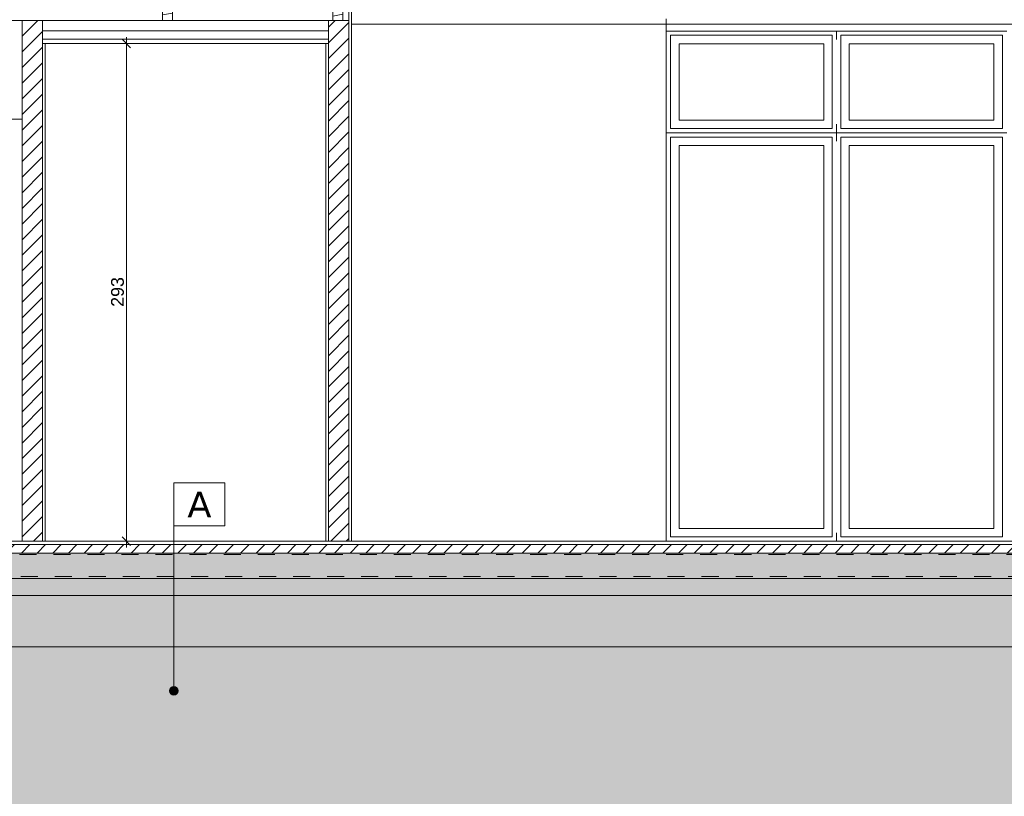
# Model space of a CAD drawing. Extents: x 5465377 to 5465550, y 5925276 to 5925338.
# Tile 170 of 182: x 5465459.84 to 5465465.62, y 5925328.68 to 5925333.24. Entities that reach past the tile are written whole.
import ezdxf

# ---------------------------------------------------------------- set-up
doc = ezdxf.new("R2010")
doc.units = 0
doc.header["$MEASUREMENT"] = 0
doc.linetypes.add('Dashed_line (2)', pattern=[0.0375, 0.025, -0.0125])
for name, color, linetype, lineweight in [('0_Nr_Pióra__141', 7, 'Continuous', 0), ('0_Nr_pióra__141_Nr_Pióra__141', 7, 'Continuous', 0), ('0_Nr_pióra__141_Nr_Pióra__142', 7, 'Continuous', 18), ('0_Nr_Pióra__142', 7, 'Continuous', 18), ('_1_Nr_pióra__1_Nr_Pióra__142', 7, 'Continuous', 18), ('_______wymiarowanie_Nr_Pióra__201', 150, 'Continuous', 0), ('_ARCH_Projekt_Nr_pióra__141_Nr_Pióra__1', 7, 'Continuous', 13), ('_ARCH_Projekt_Nr_pióra__141_Nr_Pióra__141', 7, 'Continuous', 0), ('_ARCH_Sciany_Nr_Pióra__1', 7, 'Continuous', 13), ('_ARCH_Sciany_Nr_Pióra__141', 7, 'Continuous', 0), ('_ARCH_Sciany_Nr_Pióra__142', 7, 'Continuous', 18), ('tabelki_Nr_pióra__1_Nr_pióra__141_Nr_Pióra__141', 7, 'Continuous', 0), ('tabelki_Nr_pióra__7_Nr_pióra__7_Nr_Pióra__7', 7, 'Continuous', 35)]:
    doc.layers.add(name, color=color, linetype=linetype, lineweight=lineweight)
doc.layers.add('_______wymiarowanie', color=7, linetype='Continuous')
doc.styles.add('GENERATED_STYLE_4', font='arial.ttf')
doc.styles.add('GENERATED_STYLE_5', font='txt')
doc.styles.add('GENERATED_STYLE_6', font='verdana.ttf')
doc.dimstyles.new('GENERATED_STYLE__2', dxfattribs={"dimtxt": 0.075, "dimasz": 0.0475, "dimexe": 0.18, "dimexo": 0, "dimgap": 0.09, "dimtad": 1, "dimdec": 0, "dimlfac": 100, "dimzin": 0, "dimdsep": 46, "dimtxsty": 'GENERATED_STYLE_5', "dimblk": 'ARROWHEAD_6', "dimblk1": 'ARROWHEAD_6', "dimblk2": 'ARROWHEAD_6', "dimcen": 0.09, "dimclrd": 256, "dimclre": 256, "dimclrt": 256, "dimazin": 0, "dimtfac": 1, "dimtdec": 4, "dimtmove": 0, "dimatfit": 3, "dimfxl": 0, "dimtolj": 1, "dimtzin": 0, "dimarcsym": 0})
pattern_1 = [(45, (5464021.33072, 5925651.47357), (-0.045961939, 0.045961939), [])]
pattern_2 = [(10, (5464021.330723, 5925651.47357), (-0.0078141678, 0.0443163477), [])]

# ---------------------------------------------------------------- blocks, each defined once
blk = doc.blocks.new('Linia_8280', base_point=(5465460.7415, 5925330.2725))
at = {"layer": '0_Nr_pióra__141_Nr_Pióra__141', "linetype": 'Continuous'}
blk.add_hatch(color=256, dxfattribs=at).paths.add_polyline_path([(5465460.7665, 5925329.2973), (5465460.7646, 5925329.3068), (5465460.7592, 5925329.3149), (5465460.7511, 5925329.3203), (5465460.7415, 5925329.3223), (5465460.732, 5925329.3203), (5465460.7239, 5925329.3149), (5465460.7184, 5925329.3068), (5465460.7165, 5925329.2973), (5465460.7184, 5925329.2877), (5465460.7239, 5925329.2796), (5465460.732, 5925329.2742), (5465460.7415, 5925329.2723), (5465460.7511, 5925329.2742), (5465460.7592, 5925329.2796), (5465460.7646, 5925329.2877)], flags=0)
blk.add_line((5465460.7415, 5925330.2725), (5465460.7415, 5925329.3223), dxfattribs=at)
blk.add_circle((5465460.7415, 5925329.2973), 0.025, dxfattribs=at)
blk = doc.blocks.new('*D367', base_point=(5464021.3307, 5925651.4736))
at = {"layer": '_______wymiarowanie_Nr_Pióra__201', "linetype": 'Continuous'}
for p, q in [((5465460.4875, 5925333.0764), (5465460.4375, 5925333.1264)), ((5465460.4625, 5925333.1014), (5465460.4625, 5925333.1389)), ((5465460.5094, 5925333.1014), (5465460.4156, 5925333.1014)), ((5465460.4625, 5925330.1764), (5465460.4625, 5925333.1014)), ((5465460.5094, 5925330.1764), (5465460.4156, 5925330.1764)), ((5465460.4375, 5925330.2014), (5465460.4875, 5925330.1514)), ((5465460.4625, 5925330.1389), (5465460.4625, 5925330.1764))]:
    blk.add_line(p, q, dxfattribs=at)
at = {"layer": '_______wymiarowanie_Nr_Pióra__201', "insert": (5465460.3725, 5925331.5536), "char_height": 0.075, "attachment_point": 1, "rotation": 90, "style": 'GENERATED_STYLE_4'}
blk.add_mtext('{293}', dxfattribs=at)
blk = doc.blocks.new('ARROWHEAD_6')
at = {"linetype": 'Continuous'}
for p, q in [((0, 0), (-1, 0)), ((-0.5, -0.5), (0.5, 0.5))]:
    blk.add_line(p, q, dxfattribs=at)

msp = doc.modelspace()

# ---------------------------------------------------------------- hatches: boundary and pattern name
at = {"layer": '0_Nr_Pióra__141', "linetype": 'Continuous'}
h = msp.add_hatch(dxfattribs=at)
h.set_pattern_fill('grunt', color=256, style=0, pattern_type=2)
h.set_pattern_definition([(45, (5464021.33072, 5925651.47357), (-0.137885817, 0.137885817), []), (45, (5464021.28476, 5925651.51953), (-0.27577163, 0.27577163), []), (45, (5464021.2388, 5925651.5655), (-0.27577163, 0.27577163), []), (135, (5464021.19284, 5925651.611455), (0.045961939, 0.045961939), [0.194999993, -0.194999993])])
h.paths.add_polyline_path([(5465453.1251, 5925329.896), (5465453.8715, 5925327.7943), (5465454.3297, 5925327.775), (5465457.3924, 5925327.6465), (5465462.1565, 5925327.8638), (5465464.6254, 5925327.8638), (5465468.6679, 5925327.8116), (5465470.1893, 5925327.916), (5465470.9397, 5925328.0353), (5465471.5347, 5925328.1299), (5465472.5095, 5925329.896), (5465471.1297, 5925329.8957), (5465471.1297, 5925328.6777), (5465471.1397, 5925328.6767), (5465471.1397, 5925328.3767), (5465471.2347, 5925328.2767), (5465470.9397, 5925328.2767), (5465470.8397, 5925328.2767), (5465470.6397, 5925328.2767, -0.135964), (5465470.7397, 5925328.3767), (5465470.7397, 5925328.6767), (5465470.9397, 5925328.6767), (5465470.9397, 5925328.6864), (5465470.9397, 5925328.6877), (5465470.8497, 5925328.6877), (5465470.8497, 5925328.8077), (5465470.9397, 5925328.8077), (5465470.9397, 5925328.8147), (5465470.8497, 5925328.8147), (5465470.8497, 5925328.9347), (5465470.9397, 5925328.9347), (5465470.9397, 5925328.9417), (5465470.8497, 5925328.9417), (5465470.8497, 5925329.0617), (5465470.9397, 5925329.0617), (5465470.9397, 5925329.0697), (5465470.8497, 5925329.0697), (5465470.8497, 5925329.1897), (5465470.9397, 5925329.1897), (5465470.9397, 5925329.1967), (5465470.8497, 5925329.1967), (5465470.8497, 5925329.3167), (5465470.9397, 5925329.3167), (5465470.9397, 5925329.3247), (5465470.8497, 5925329.3247), (5465470.8497, 5925329.4447), (5465470.9397, 5925329.4447), (5465470.9397, 5925329.4527), (5465470.8497, 5925329.4527), (5465470.8497, 5925329.5564), (5465470.8353, 5925329.5564), (5465470.6397, 5925329.5564), (5465460.7415, 5925329.5564), (5465454.6297, 5925329.5564), (5465454.4342, 5925329.5564), (5465454.4198, 5925329.5564), (5465454.4198, 5925329.4527), (5465454.4198, 5925329.4447), (5465454.4198, 5925329.3167), (5465454.4198, 5925329.1967), (5465454.4198, 5925329.1897), (5465454.4198, 5925329.0697), (5465454.4198, 5925329.0617), (5465454.4198, 5925328.9417), (5465454.4198, 5925328.9347), (5465454.4198, 5925328.8147), (5465454.4198, 5925328.8077), (5465454.4198, 5925328.6877), (5465454.4198, 5925328.6767), (5465454.5298, 5925328.6767), (5465454.5298, 5925328.3767, -0.135964), (5465454.6298, 5925328.2767), (5465454.4298, 5925328.2767), (5465454.3297, 5925328.2767), (5465454.0298, 5925328.2767), (5465454.1298, 5925328.3767), (5465454.1298, 5925328.6767), (5465454.1398, 5925328.6777), (5465454.1397, 5925329.8957)], flags=0)
at = {"layer": '0_Nr_pióra__141_Nr_Pióra__141', "linetype": 'Continuous'}
h = msp.add_hatch(dxfattribs=at)
h.set_pattern_fill('BETON_ZBROJONY1', color=256, style=0, pattern_type=2)
h.set_pattern_definition([(135, (5664460.46517, 6139791.620276), (0.056568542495, 0.056568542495), []), (135, (5664460.43689, 6139791.59199), (0.056568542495, 0.056568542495), [0.06, -0.02])])
h.paths.add_polyline_path([(5465470.8497, 5925329.9564), (5465454.4198, 5925329.9564), (5465454.4198, 5925329.8564), (5465470.8498, 5925329.8564)], flags=0)
at = {"layer": '_ARCH_Projekt_Nr_pióra__141_Nr_Pióra__141', "linetype": 'Continuous'}
h = msp.add_hatch(dxfattribs=at)
h.set_pattern_fill('tynk_000', color=256, style=0, pattern_type=2)
h.set_pattern_definition([(45, (5664460.465171, 6139791.670276), (-0.0159099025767, 0.0159099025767), [0, -0.015, 0, -0.0225]), (110, (5664460.515171, 6139791.670276), (0.0211430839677, 0.0076954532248), [0, -0.011, 0, -0.019])])
h.paths.add_polyline_path([(5465454.4198, 5925329.8564), (5465454.4198, 5925329.5564), (5465454.6297, 5925329.5564), (5465470.6397, 5925329.5564), (5465470.8499, 5925329.5564), (5465470.8498, 5925329.8564)], flags=0)
at = {"layer": '_ARCH_Sciany_Nr_Pióra__141', "linetype": 'Continuous'}
h = msp.add_hatch(dxfattribs=at)
h.set_pattern_fill('drewno', color=256, style=0, pattern_type=2)
h.set_pattern_definition(pattern_2)
h.paths.add_polyline_path([(5465460.7342, 5925335.9151), (5465460.6742, 5925335.9151), (5465460.6742, 5925333.2358), (5465460.7342, 5925333.2358)], flags=0)
h = msp.add_hatch(dxfattribs=at)
h.set_pattern_fill('drewno', color=256, style=0, pattern_type=2)
h.set_pattern_definition(pattern_2)
h.paths.add_polyline_path([(5465461.7347, 5925335.9151), (5465461.6747, 5925335.9151), (5465461.6747, 5925333.2358), (5465461.7347, 5925333.2358)], flags=0)
h = msp.add_hatch(dxfattribs=at)
h.set_pattern_fill('cegła_zwykła', color=256, style=0, pattern_type=2)
h.set_pattern_definition(pattern_1)
h.paths.add_polyline_path([(5465459.9697, 5925333.2358), (5465459.8497, 5925333.2358), (5465459.8497, 5925330.1764), (5465459.9697, 5925330.1764)], flags=0)
h = msp.add_hatch(dxfattribs=at)
h.set_pattern_fill('cegła_zwykła', color=256, style=0, pattern_type=2)
h.set_pattern_definition(pattern_1)
h.paths.add_polyline_path([(5465461.7697, 5925333.2358), (5465461.6497, 5925333.2358), (5465461.6497, 5925330.1764), (5465461.7697, 5925330.1764)], flags=0)
h = msp.add_hatch(dxfattribs=at)
h.set_pattern_fill('cegła_zwykła', color=256, style=0, pattern_type=2)
h.set_pattern_definition(pattern_1)
h.paths.add_polyline_path([(5465454.4197, 5925330.1064), (5465470.8497, 5925330.1064), (5465470.8497, 5925330.1564), (5465454.4197, 5925330.1564)], flags=0)
h = msp.add_hatch(dxfattribs=at)
h.set_pattern_fill('Styropian2', color=256, style=0, pattern_type=2)
h.set_pattern_definition([(90, (5464021.330723, 5925651.47357), (-0.0519615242, 0), [0.03, -0.06]), (90, (5464021.30474, 5925651.51857), (-0.0519615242, 0), [0.03, -0.06]), (150, (5464021.330723, 5925651.50357), (0.0259807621, 0.045), [0.03, -0.06]), (150, (5464021.27876, 5925651.50357), (0.0259807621, 0.045), [0.03, -0.06]), (-150, (5464021.330723, 5925651.47357), (-0.0259807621, 0.045), [0.03, -0.06]), (-150, (5464021.27876, 5925651.47357), (-0.0259807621, 0.045), [0.03, -0.06])])
h.paths.add_polyline_path([(5465470.8497, 5925329.9564), (5465470.8497, 5925330.1064), (5465454.4197, 5925330.1064), (5465454.4197, 5925329.9564)], flags=0)

# ---------------------------------------------------------------- linework, layer by layer
at = {"layer": '0_Nr_pióra__141_Nr_Pióra__142', "linetype": 'Continuous', "flags": 128}
msp.add_lwpolyline([(5465470.8497, 5925329.9564), (5465454.4198, 5925329.9564), (5465454.4198, 5925329.8564), (5465470.8498, 5925329.8564)], close=True, dxfattribs=at)
at = {"layer": '0_Nr_Pióra__142', "linetype": 'Continuous', "flags": 128}
msp.add_lwpolyline([(5465470.6397, 5925329.5564), (5465460.7415, 5925329.5564), (5465454.6297, 5925329.5564), (5465454.4342, 5925329.5564), (5465454.4198, 5925329.5564), (5465454.4198, 5925329.4527), (5465454.4198, 5925329.4447), (5465454.4198, 5925329.3167), (5465454.4198, 5925329.1967), (5465454.4198, 5925329.1897), (5465454.4198, 5925329.0697), (5465454.4198, 5925329.0617), (5465454.4198, 5925328.9417), (5465454.4198, 5925328.9347), (5465454.4198, 5925328.8147), (5465454.4198, 5925328.8077), (5465454.4198, 5925328.6877), (5465454.4198, 5925328.6767)], dxfattribs=at)
at = {"layer": '_1_Nr_pióra__1_Nr_Pióra__142', "linetype": 'Dashed_line (2)'}
for p, q in [((5465454.4341, 5925330.0974), (5465470.8353, 5925330.0974)), ((5465454.2423, 5925329.9694), (5465470.8353, 5925329.9694))]:
    msp.add_line(p, q, dxfattribs=at)
at = {"layer": '_ARCH_Projekt_Nr_pióra__141_Nr_Pióra__1', "linetype": 'Continuous', "flags": 128}
msp.add_lwpolyline([(5465454.4198, 5925329.8564), (5465454.4198, 5925329.5564), (5465454.6297, 5925329.5564), (5465470.6397, 5925329.5564), (5465470.8499, 5925329.5564), (5465470.8498, 5925329.8564)], close=True, dxfattribs=at)
at = {"layer": '_ARCH_Sciany_Nr_Pióra__1', "linetype": 'Continuous', "flags": 128}
for points in [[(5465460.7342, 5925335.9151), (5465460.6742, 5925335.9151), (5465460.6742, 5925333.2358), (5465460.7342, 5925333.2358)], [(5465461.7347, 5925335.9151), (5465461.6747, 5925335.9151), (5465461.6747, 5925333.2358), (5465461.7347, 5925333.2358)]]:
    msp.add_lwpolyline(points, close=True, dxfattribs=at)
at = {"layer": '_ARCH_Sciany_Nr_Pióra__141', "linetype": 'Continuous'}
for p, q in [((5465461.7847, 5925330.1764), (5465461.7847, 5925335.5979)), ((5465461.7697, 5925330.1764), (5465461.7697, 5925335.5389)), ((5465461.7697, 5925330.1764), (5465461.7697, 5925335.5389)), ((5465461.6497, 5925333.2358), (5465454.4197, 5925333.2358)), ((5465461.6497, 5925330.1764), (5465461.6497, 5925333.2358)), ((5465463.6347, 5925333.2466), (5465463.6347, 5925333.1745)), ((5465459.8497, 5925330.1764), (5465459.8497, 5925333.1764)), ((5465459.8497, 5925330.1764), (5465459.8497, 5925333.1764)), ((5465461.6497, 5925333.1764), (5465459.9697, 5925333.1764)), ((5465459.9697, 5925330.1764), (5465459.9697, 5925333.1764)), ((5465459.9697, 5925330.1764), (5465459.9697, 5925333.1764)), ((5465461.7847, 5925333.2158), (5465470.8347, 5925333.2158)), ((5465461.6497, 5925333.1264), (5465459.9697, 5925333.1264)), ((5465463.6347, 5925333.1745), (5465463.6347, 5925330.1764)), ((5465463.6347, 5925333.1745), (5465465.6347, 5925333.1745)), ((5465463.6597, 5925333.1495), (5465463.6597, 5925333.0995)), ((5465464.6097, 5925333.1495), (5465463.6597, 5925333.1495)), ((5465464.6097, 5925333.0995), (5465464.6097, 5925333.1495)), ((5465464.6347, 5925333.1745), (5465464.6347, 5925333.1245)), ((5465464.6597, 5925333.1495), (5465464.6597, 5925333.0995)), ((5465465.6097, 5925333.1495), (5465464.6597, 5925333.1495)), ((5465465.6097, 5925333.0995), (5465465.6097, 5925333.1495)), ((5465461.6497, 5925333.1014), (5465459.9697, 5925333.1014)), ((5465459.9847, 5925330.1764), (5465459.9847, 5925333.1014)), ((5465461.6347, 5925330.1764), (5465461.6347, 5925333.1014)), ((5465463.6597, 5925333.0995), (5465463.6597, 5925332.6514)), ((5465463.7097, 5925332.6514), (5465463.7097, 5925333.0995)), ((5465463.7097, 5925333.0995), (5465464.5597, 5925333.0995)), ((5465464.5597, 5925333.0995), (5465464.5597, 5925332.6514)), ((5465464.6097, 5925332.6514), (5465464.6097, 5925333.0995)), ((5465464.6597, 5925333.0995), (5465464.6597, 5925332.6514)), ((5465464.7097, 5925332.6514), (5465464.7097, 5925333.0995)), ((5465464.7097, 5925333.0995), (5465465.5597, 5925333.0995)), ((5465465.5597, 5925333.0995), (5465465.5597, 5925332.6514)), ((5465465.6097, 5925332.6514), (5465465.6097, 5925333.0995)), ((5465459.8497, 5925332.6558), (5465456.1907, 5925332.6558)), ((5465463.6597, 5925332.6514), (5465463.6597, 5925332.6014)), ((5465463.6597, 5925332.6014), (5465464.6097, 5925332.6014)), ((5465464.5597, 5925332.6514), (5465463.7097, 5925332.6514)), ((5465464.6097, 5925332.6014), (5465464.6097, 5925332.6514)), ((5465464.6347, 5925332.6264), (5465464.6347, 5925332.5764)), ((5465464.6597, 5925332.6514), (5465464.6597, 5925332.6014)), ((5465464.6597, 5925332.6014), (5465465.6097, 5925332.6014)), ((5465465.5597, 5925332.6514), (5465464.7097, 5925332.6514)), ((5465465.6097, 5925332.6014), (5465465.6097, 5925332.6514)), ((5465464.6347, 5925332.5764), (5465463.6347, 5925332.5764)), ((5465463.6597, 5925332.5514), (5465463.6597, 5925332.5014)), ((5465464.6097, 5925332.5514), (5465463.6597, 5925332.5514)), ((5465464.6097, 5925332.5014), (5465464.6097, 5925332.5514)), ((5465464.6347, 5925332.5264), (5465464.6347, 5925332.5764)), ((5465465.6347, 5925332.5764), (5465464.6347, 5925332.5764)), ((5465464.6597, 5925332.5514), (5465464.6597, 5925332.5014)), ((5465465.6097, 5925332.5514), (5465464.6597, 5925332.5514)), ((5465465.6097, 5925332.5014), (5465465.6097, 5925332.5514)), ((5465463.6597, 5925332.5014), (5465463.6597, 5925330.2514)), ((5465463.7097, 5925332.5014), (5465464.5597, 5925332.5014)), ((5465463.7097, 5925330.2514), (5465463.7097, 5925332.5014)), ((5465464.5597, 5925332.5014), (5465464.5597, 5925330.2514)), ((5465464.6097, 5925330.2514), (5465464.6097, 5925332.5014)), ((5465464.6597, 5925332.5014), (5465464.6597, 5925330.2514)), ((5465464.7097, 5925332.5014), (5465465.5597, 5925332.5014)), ((5465464.7097, 5925330.2514), (5465464.7097, 5925332.5014)), ((5465465.5597, 5925332.5014), (5465465.5597, 5925330.2514)), ((5465465.6097, 5925330.2514), (5465465.6097, 5925332.5014)), ((5465463.6597, 5925330.2514), (5465463.6597, 5925330.2014)), ((5465464.5597, 5925330.2514), (5465463.7097, 5925330.2514)), ((5465464.6097, 5925330.2014), (5465464.6097, 5925330.2514)), ((5465464.6347, 5925330.1764), (5465464.6347, 5925330.2264)), ((5465464.6597, 5925330.2514), (5465464.6597, 5925330.2014)), ((5465465.5597, 5925330.2514), (5465464.7097, 5925330.2514)), ((5465465.6097, 5925330.2014), (5465465.6097, 5925330.2514)), ((5465454.4197, 5925330.1764), (5465470.8497, 5925330.1764)), ((5465459.8347, 5925330.1764), (5465459.8497, 5925330.1764)), ((5465459.8497, 5925330.1764), (5465459.9697, 5925330.1764)), ((5465459.9697, 5925330.1764), (5465459.9847, 5925330.1764)), ((5465461.6347, 5925330.1764), (5465461.6497, 5925330.1764)), ((5465461.6497, 5925330.1764), (5465461.7697, 5925330.1764)), ((5465461.7697, 5925330.1764), (5465461.7847, 5925330.1764)), ((5465463.6597, 5925330.2014), (5465464.6097, 5925330.2014)), ((5465464.6597, 5925330.2014), (5465465.6097, 5925330.2014))]:
    msp.add_line(p, q, dxfattribs=at)
at = {"layer": '_ARCH_Sciany_Nr_Pióra__141', "linetype": 'Continuous', "flags": 128}
msp.add_lwpolyline([(5465470.8497, 5925329.9564), (5465470.8497, 5925330.1064), (5465454.4197, 5925330.1064), (5465454.4197, 5925329.9564)], close=True, dxfattribs=at)
at = {"layer": '_ARCH_Sciany_Nr_Pióra__142', "linetype": 'Continuous', "flags": 128}
for points in [[(5465459.9697, 5925333.2358), (5465459.8497, 5925333.2358), (5465459.8497, 5925330.1764), (5465459.9697, 5925330.1764)], [(5465461.7697, 5925333.2358), (5465461.6497, 5925333.2358), (5465461.6497, 5925330.1764), (5465461.7697, 5925330.1764)], [(5465454.4197, 5925330.1064), (5465470.8497, 5925330.1064), (5465470.8497, 5925330.1564), (5465454.4197, 5925330.1564)]]:
    msp.add_lwpolyline(points, close=True, dxfattribs=at)
at = {"layer": 'tabelki_Nr_pióra__1_Nr_pióra__141_Nr_Pióra__141', "linetype": 'Continuous', "flags": 128}
msp.add_lwpolyline([(5465460.7415, 5925330.5189), (5465461.0415, 5925330.5189), (5465461.0415, 5925330.2676), (5465460.7415, 5925330.2676)], close=True, dxfattribs=at)

# ---------------------------------------------------------------- block references
at = {"layer": '0_Nr_Pióra__141', "linetype": 'Continuous'}
msp.add_blockref('Linia_8280', (5465460.7415, 5925330.2725), dxfattribs=at)

# ---------------------------------------------------------------- texts
at = {"layer": 'tabelki_Nr_pióra__7_Nr_pióra__7_Nr_Pióra__7', "linetype": 'Continuous', "insert": (5465460.8915, 5925330.3176), "char_height": 0.15, "attachment_point": 8, "style": 'GENERATED_STYLE_6'}
msp.add_mtext('{A           }', dxfattribs=at)

# ---------------------------------------------------------------- dimensions: what is measured, and where the dimension line sits
at = {"layer": '_______wymiarowanie', "linetype": 'Continuous'}
dim = msp.add_linear_dim(base=(5465460.4624800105, 5925330.1764438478), p1=(5465459.9847361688, 5925330.1764438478), p2=(5465459.9697361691, 5925333.1014438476), angle=90, dimstyle='GENERATED_STYLE__2', dxfattribs=at)
dim.commit()
dim.dimension.update_dxf_attribs({"geometry": '*D367', "text_midpoint": (5465460.4099800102, 5925331.6389438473)})

doc.saveas('drawing.dxf')
